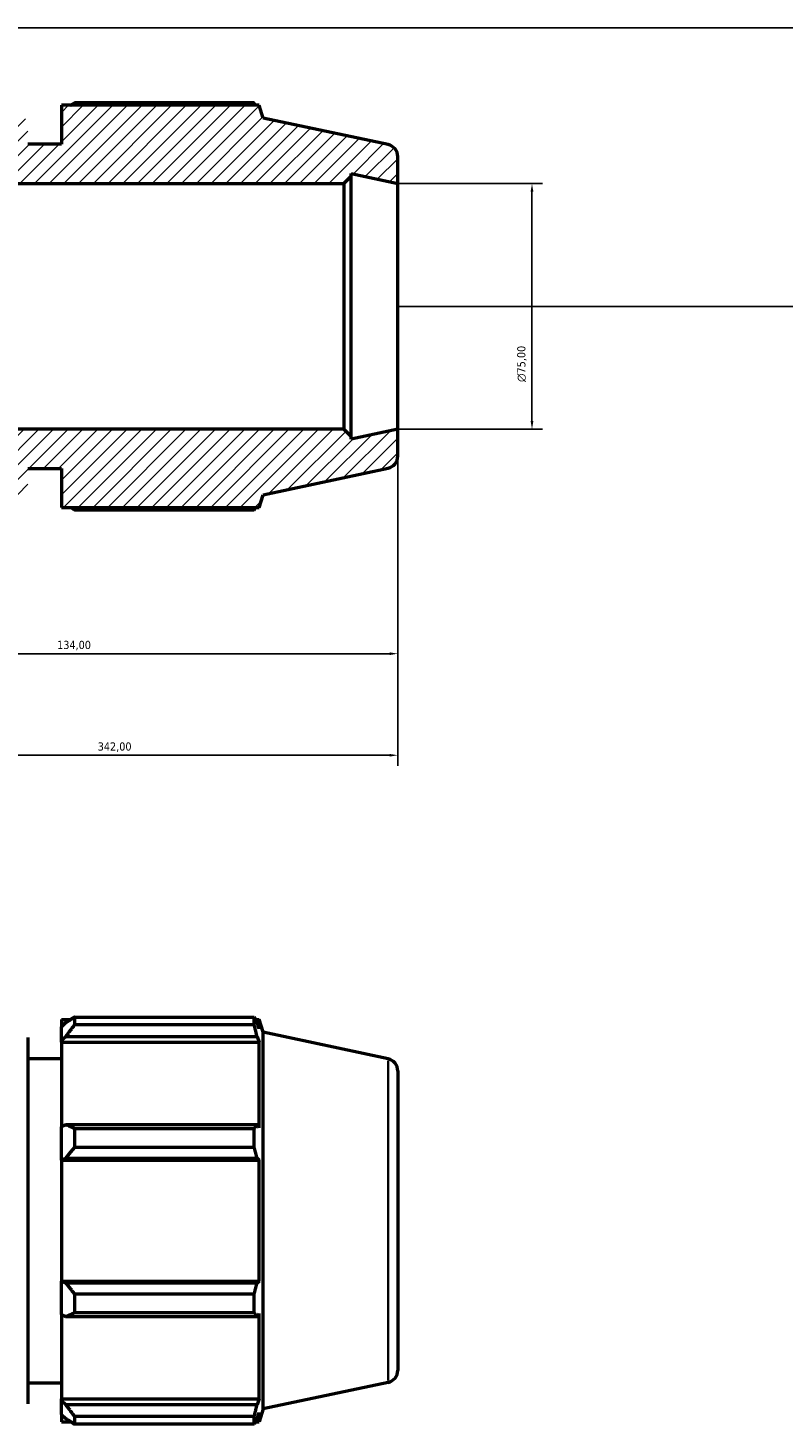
# Model space of a CAD drawing. Header units: millimetres. Extents: x 0 to 1320, y -193 to 1083.
# Tile 7 of 10: x 618 to 848, y 600 to 1026. Entities that reach past the tile are written whole.
import ezdxf

# ---------------------------------------------------------------- set-up
doc = ezdxf.new("R2010")
doc.units = ezdxf.units.MM
for name, color, linetype, lineweight in [('Dimension (ISO)', 7, 'Continuous', 25), ('Hatch (ISO)', 7, 'Continuous', 18), ('Visible (ISO)', 7, 'Continuous', 50), ('Visible Narrow (ISO)', 7, 'Continuous', 35)]:
    doc.layers.add(name, color=color, linetype=linetype, lineweight=lineweight)
doc.styles.add('Note Text (ISO)', font='tahoma.ttf')
doc.dimstyles.new('Default (ISO)', dxfattribs={"dimtxt": 2.5, "dimasz": 2.5, "dimexe": 3.175, "dimexo": 0, "dimgap": 0.762, "dimtad": 1, "dimrnd": 1e-08, "dimzin": 0, "dimtxsty": 'Note Text (ISO)', "dimcen": 0.09, "dimdle": 10, "dimclrd": 256, "dimclre": 256, "dimclrt": 232, "dimazin": 0, "dimtfac": 1.40208, "dimtmove": 0, "dimatfit": 3, "dimfxl": 1, "dimtolj": 1, "dimtzin": 0, "dimlwd": -1, "dimlwe": -1, "dimarcsym": 0})

# ---------------------------------------------------------------- blocks, each defined once
blk = doc.blocks.new('*D9')
at = {"layer": 'Defpoints', "color": 0, "transparency": 16777216}
for p in [(730.53, 978.88), (730.53, 903.88), (771.48, 903.88)]:
    blk.add_point(p, dxfattribs=at)
at = {"layer": 'Dimension (ISO)', "transparency": 16777216}
for p, q in [((730.53, 978.88), (774.65, 978.88)), ((771.48, 976.38), (771.48, 906.38)), ((730.53, 903.88), (774.65, 903.88))]:
    blk.add_line(p, q, dxfattribs=at)
for points in [[(771.06, 976.38), (771.9, 976.38), (771.48, 978.88)], [(771.06, 906.38), (771.9, 906.38), (771.48, 903.88)]]:
    blk.add_solid(points, dxfattribs=at)
at = {"layer": 'Dimension (ISO)', "color": 232, "true_color": 0xca0064, "transparency": 16777216, "insert": (766.96, 918.32), "char_height": 2.5, "attachment_point": 1, "rotation": 90, "style": 'Note Text (ISO)'}
blk.add_mtext('\\A1;\\fAIGDT|b0|i0;\\H2.5000;\\ln\\fTahoma|b0|i0;\\H2.5000;75,00', dxfattribs=at)
blk = doc.blocks.new('*D10')
at = {"layer": 'Defpoints', "color": 0, "transparency": 16777216}
for p in [(596.53, 907.63), (730.53, 903.88), (596.53, 835.38)]:
    blk.add_point(p, dxfattribs=at)
at = {"layer": 'Dimension (ISO)', "transparency": 16777216}
for p, q in [((596.53, 907.63), (596.53, 832.2)), ((730.53, 903.88), (730.53, 832.2)), ((728.03, 835.38), (599.03, 835.38))]:
    blk.add_line(p, q, dxfattribs=at)
for points in [[(599.03, 835.79), (599.03, 834.96), (596.53, 835.38)], [(728.03, 835.79), (728.03, 834.96), (730.53, 835.38)]]:
    blk.add_solid(points, dxfattribs=at)
at = {"layer": 'Dimension (ISO)', "color": 232, "true_color": 0xca0064, "transparency": 16777216, "insert": (626.58, 839.31), "char_height": 2.5, "attachment_point": 1, "style": 'Note Text (ISO)'}
blk.add_mtext('\\A1;134,00', dxfattribs=at)
blk = doc.blocks.new('*D12')
at = {"layer": 'Defpoints', "color": 0, "transparency": 16777216}
for p in [(388.53, 903.88), (730.53, 903.88), (730.53, 804.38)]:
    blk.add_point(p, dxfattribs=at)
at = {"layer": 'Dimension (ISO)', "transparency": 16777216}
for p, q in [((388.53, 903.88), (388.53, 801.2)), ((730.53, 903.88), (730.53, 801.2)), ((391.03, 804.38), (728.03, 804.38))]:
    blk.add_line(p, q, dxfattribs=at)
for points in [[(391.03, 804.79), (391.03, 803.96), (388.53, 804.38)], [(728.03, 804.79), (728.03, 803.96), (730.53, 804.38)]]:
    blk.add_solid(points, dxfattribs=at)
at = {"layer": 'Dimension (ISO)', "color": 232, "true_color": 0xca0064, "transparency": 16777216, "insert": (638.97, 808.31), "char_height": 2.5, "attachment_point": 1, "style": 'Note Text (ISO)'}
blk.add_mtext('\\A1;342,00', dxfattribs=at)
blk = doc.blocks.new('*D14')
at = {"layer": 'Defpoints', "color": 0, "transparency": 16777216}
for p in [(595.64, 1026.38), (730.53, 941.38), (915.03, 941.38)]:
    blk.add_point(p, dxfattribs=at)
at = {"layer": 'Dimension (ISO)', "transparency": 16777216}
for p, q in [((595.64, 1026.38), (918.21, 1026.38)), ((915.03, 1023.88), (915.03, 943.88)), ((730.53, 941.38), (918.21, 941.38))]:
    blk.add_line(p, q, dxfattribs=at)
for points in [[(914.61, 1023.88), (915.45, 1023.88), (915.03, 1026.38)], [(914.61, 943.88), (915.45, 943.88), (915.03, 941.38)]]:
    blk.add_solid(points, dxfattribs=at)
at = {"layer": 'Dimension (ISO)', "color": 232, "true_color": 0xca0064, "transparency": 16777216, "insert": (911.09, 952.23), "char_height": 2.5, "attachment_point": 1, "rotation": 90, "style": 'Note Text (ISO)'}
blk.add_mtext('\\A1;85,00', dxfattribs=at)

msp = doc.modelspace()

# ---------------------------------------------------------------- hatches: boundary and pattern name
at = {"layer": 'Hatch (ISO)'}
h = msp.add_hatch(dxfattribs=at)
h.set_pattern_fill('ANSI31', color=256, scale=25.4, style=0)
h.set_pattern_definition([(45, (0, 0), (-2.245064, 2.245064), [])])
edge = h.paths.add_edge_path()
edge.add_ellipse((726.781, 895.664), major_axis=(0.78, -3.668), ratio=1, start_angle=0, end_angle=78)
edge.add_line((730.531, 895.664), (730.531, 903.878))
edge.add_line((730.531, 903.878), (716.281, 900.849))
edge.add_line((716.281, 900.849), (716.281, 901.628))
edge.add_line((716.281, 901.628), (714.031, 903.878))
edge.add_line((714.031, 903.878), (596.531, 903.878))
edge.add_line((596.531, 903.878), (596.531, 907.628))
edge.add_line((596.531, 907.628), (522.531, 907.628))
edge.add_line((522.531, 907.628), (522.531, 903.878))
edge.add_line((522.531, 903.878), (405.031, 903.878))
edge.add_line((405.031, 903.878), (402.781, 901.628))
edge.add_line((402.781, 901.628), (402.781, 900.849))
edge.add_line((402.781, 900.849), (388.531, 903.878))
edge.add_line((388.531, 903.878), (388.531, 895.664))
edge.add_ellipse((392.281, 895.664), major_axis=(-3.75, 0), ratio=1, start_angle=0, end_angle=78)
edge.add_line((391.502, 891.996), (429.571, 883.904))
edge.add_line((429.571, 883.904), (430.841, 879.998))
edge.add_line((430.841, 879.998), (491.131, 879.998))
edge.add_line((491.131, 879.998), (491.131, 891.878))
edge.add_line((491.131, 891.878), (501.391, 891.878))
edge.add_line((501.391, 891.878), (501.391, 885.458))
edge.add_ellipse((502.891, 885.458), major_axis=(-1.5, 0), ratio=1, start_angle=0, end_angle=90)
edge.add_line((502.891, 883.958), (505.591, 883.958))
edge.add_ellipse((505.591, 885.458), major_axis=(0, -1.5), ratio=1, start_angle=0, end_angle=90)
edge.add_line((507.091, 885.458), (507.091, 891.878))
edge.add_line((507.091, 891.878), (611.971, 891.878))
edge.add_line((611.971, 891.878), (611.971, 885.458))
edge.add_ellipse((613.471, 885.458), major_axis=(-1.5, 0), ratio=1, start_angle=0, end_angle=90)
edge.add_line((613.471, 883.958), (616.171, 883.958))
edge.add_ellipse((616.171, 885.458), major_axis=(0, -1.5), ratio=1, start_angle=0, end_angle=90)
edge.add_line((617.671, 885.458), (617.671, 891.878))
edge.add_line((617.671, 891.878), (627.931, 891.878))
edge.add_line((627.931, 891.878), (627.931, 879.998))
edge.add_line((627.931, 879.998), (688.222, 879.998))
edge.add_line((688.222, 879.998), (689.491, 883.904))
edge.add_line((689.491, 883.904), (727.561, 891.996))
edge = h.paths.add_edge_path()
edge.add_line((604.672, 1024.211), (602.506, 1026.378))
edge.add_line((602.506, 1026.378), (595.644, 1026.378))
edge.add_line((595.644, 1026.378), (595.644, 991.378))
edge.add_line((595.644, 991.378), (593.281, 991.378))
edge.add_line((593.281, 991.378), (593.281, 975.128))
edge.add_line((593.281, 975.128), (596.531, 975.128))
edge.add_line((596.531, 975.128), (596.531, 978.878))
edge.add_line((596.531, 978.878), (714.031, 978.878))
edge.add_line((714.031, 978.878), (716.281, 981.128))
edge.add_line((716.281, 981.128), (716.281, 981.907))
edge.add_line((716.281, 981.907), (730.531, 978.878))
edge.add_line((730.531, 978.878), (730.531, 987.091))
edge.add_ellipse((726.781, 987.091), major_axis=(3.75, 0), ratio=1, start_angle=0, end_angle=78)
edge.add_line((727.561, 990.759), (689.491, 998.851))
edge.add_line((689.491, 998.851), (688.222, 1002.758))
edge.add_line((688.222, 1002.758), (627.931, 1002.758))
edge.add_line((627.931, 1002.758), (627.931, 990.878))
edge.add_line((627.931, 990.878), (617.671, 990.878))
edge.add_line((617.671, 990.878), (617.671, 997.298))
edge.add_ellipse((616.171, 997.298), major_axis=(1.5, 0), ratio=1, start_angle=0, end_angle=90)
edge.add_line((616.171, 998.798), (613.471, 998.798))
edge.add_ellipse((613.471, 997.298), major_axis=(0, 1.5), ratio=1, start_angle=0, end_angle=90)
edge.add_line((611.971, 997.298), (611.971, 990.878))
edge.add_line((611.971, 990.878), (604.172, 990.878))
edge.add_line((604.172, 990.878), (604.672, 991.378))
edge.add_line((604.672, 991.378), (604.672, 1015.878))
edge.add_line((604.672, 1015.878), (604.372, 1015.878))
edge.add_line((604.372, 1015.878), (604.672, 1016.178))
edge.add_line((604.672, 1016.178), (604.672, 1024.211))
edge = h.paths.add_edge_path()
edge.add_line((516.557, 1026.378), (514.39, 1024.211))
edge.add_line((514.39, 1024.211), (514.39, 1016.178))
edge.add_line((514.39, 1016.178), (514.69, 1015.878))
edge.add_line((514.69, 1015.878), (514.39, 1015.878))
edge.add_line((514.39, 1015.878), (514.39, 991.378))
edge.add_line((514.39, 991.378), (514.89, 990.878))
edge.add_line((514.89, 990.878), (507.091, 990.878))
edge.add_line((507.091, 990.878), (507.091, 997.298))
edge.add_ellipse((505.591, 997.298), major_axis=(1.5, 0), ratio=1, start_angle=0, end_angle=90)
edge.add_line((505.591, 998.798), (502.891, 998.798))
edge.add_ellipse((502.891, 997.298), major_axis=(0, 1.5), ratio=1, start_angle=0, end_angle=90)
edge.add_line((501.391, 997.298), (501.391, 990.878))
edge.add_line((501.391, 990.878), (491.131, 990.878))
edge.add_line((491.131, 990.878), (491.131, 1002.758))
edge.add_line((491.131, 1002.758), (430.841, 1002.758))
edge.add_line((430.841, 1002.758), (429.571, 998.851))
edge.add_line((429.571, 998.851), (391.502, 990.759))
edge.add_ellipse((392.281, 987.091), major_axis=(-0.78, 3.668), ratio=1, start_angle=0, end_angle=78)
edge.add_line((388.531, 987.091), (388.531, 978.878))
edge.add_line((388.531, 978.878), (402.781, 981.907))
edge.add_line((402.781, 981.907), (402.781, 981.128))
edge.add_line((402.781, 981.128), (405.031, 978.878))
edge.add_line((405.031, 978.878), (522.531, 978.878))
edge.add_line((522.531, 978.878), (522.531, 975.128))
edge.add_line((522.531, 975.128), (525.781, 975.128))
edge.add_line((525.781, 975.128), (525.781, 991.378))
edge.add_line((525.781, 991.378), (523.418, 991.378))
edge.add_line((523.418, 991.378), (523.418, 1026.378))
edge.add_line((523.418, 1026.378), (516.557, 1026.378))

# ---------------------------------------------------------------- linework, layer by layer
at = {"layer": 'Visible (ISO)'}
for p, q in [((688.222, 1002.758), (627.931, 1002.758)), ((627.931, 1002.758), (627.931, 990.878)), ((686.721, 1003.479), (631.891, 1003.479)), ((689.491, 998.851), (688.222, 1002.758)), ((727.561, 990.759), (689.491, 998.851)), ((627.931, 990.878), (617.671, 990.878)), ((730.531, 978.878), (730.531, 987.091)), ((714.031, 978.878), (716.281, 981.128)), ((716.281, 981.128), (716.281, 981.907)), ((716.281, 981.907), (730.531, 978.878)), ((716.281, 901.628), (716.281, 981.128)), ((596.531, 978.878), (714.031, 978.878)), ((714.031, 978.878), (714.031, 903.878)), ((730.531, 903.878), (730.531, 978.878)), ((714.031, 903.878), (596.531, 903.878)), ((716.281, 901.628), (714.031, 903.878)), ((730.531, 903.878), (716.281, 900.849)), ((730.531, 895.664), (730.531, 903.878)), ((716.281, 900.849), (716.281, 901.628)), ((617.671, 891.878), (627.931, 891.878)), ((627.931, 891.878), (627.931, 879.998)), ((689.491, 883.904), (727.561, 891.996)), ((688.222, 879.998), (689.491, 883.904)), ((627.931, 879.998), (688.222, 879.998)), ((631.891, 879.276), (686.721, 879.276)), ((631.891, 724.445), (631.891, 722.059)), ((631.891, 724.445), (686.721, 724.445)), ((686.721, 722.059), (686.721, 724.445)), ((627.931, 723.724), (627.931, 721.512)), ((627.931, 723.724), (630.741, 723.724)), ((629.251, 722.771), (627.931, 721.512)), ((627.931, 717.374), (627.931, 721.512)), ((686.721, 722.059), (631.891, 722.059)), ((687.094, 723.724), (688.222, 723.724)), ((688.222, 720.883), (687.579, 722.771)), ((688.222, 720.883), (688.222, 723.724)), ((689.491, 719.817), (688.222, 723.724)), ((617.671, 718.264), (617.671, 606.424)), ((627.931, 717.374), (629.251, 718.545)), ((627.931, 716.789), (627.931, 717.374)), ((627.931, 716.789), (627.931, 690.991)), ((627.931, 716.789), (688.222, 716.789)), ((629.251, 718.545), (687.579, 718.545)), ((687.579, 718.545), (688.222, 716.789)), ((688.222, 690.686), (688.222, 716.789)), ((689.491, 604.871), (689.491, 719.817)), ((727.561, 711.725), (689.491, 719.817)), ((617.671, 711.844), (627.931, 711.844)), ((730.531, 708.057), (730.531, 616.631)), ((629.251, 691.6), (627.931, 690.991)), ((627.931, 681), (627.931, 690.991)), ((687.579, 691.6), (629.251, 691.6)), ((631.891, 690.454), (631.891, 684.692)), ((631.891, 690.454), (686.721, 690.454)), ((686.721, 684.692), (686.721, 690.454)), ((688.222, 690.686), (687.579, 691.6)), ((686.721, 684.692), (631.891, 684.692)), ((627.931, 681), (629.251, 681.397)), ((627.931, 680.801), (627.931, 681)), ((627.931, 680.801), (627.931, 643.887)), ((627.931, 680.801), (688.222, 680.801)), ((629.251, 681.397), (687.579, 681.397)), ((687.579, 681.397), (688.222, 680.801)), ((688.222, 643.887), (688.222, 680.801)), ((627.931, 643.688), (627.931, 643.887)), ((627.931, 643.887), (688.222, 643.887)), ((627.931, 633.697), (627.931, 643.688)), ((629.251, 643.291), (627.931, 643.688)), ((688.222, 643.887), (687.579, 643.291)), ((687.579, 643.291), (629.251, 643.291)), ((631.891, 639.996), (631.891, 634.234)), ((631.891, 639.996), (686.721, 639.996)), ((686.721, 634.234), (686.721, 639.996)), ((627.931, 633.697), (629.251, 633.087)), ((627.931, 633.697), (627.931, 607.899)), ((629.251, 633.087), (687.579, 633.087)), ((686.721, 634.234), (631.891, 634.234)), ((687.579, 633.087), (688.222, 634.002)), ((688.222, 607.899), (688.222, 634.002)), ((617.671, 612.844), (627.931, 612.844)), ((727.561, 612.962), (689.491, 604.871)), ((627.931, 607.314), (627.931, 607.899)), ((627.931, 607.899), (688.222, 607.899)), ((627.931, 603.175), (627.931, 607.314)), ((629.251, 606.143), (627.931, 607.314)), ((687.579, 606.143), (629.251, 606.143)), ((688.222, 607.899), (687.579, 606.143)), ((627.931, 603.175), (629.251, 601.916)), ((627.931, 603.175), (627.931, 600.964)), ((627.931, 600.964), (630.741, 600.964)), ((631.891, 602.629), (631.891, 600.243)), ((631.891, 602.629), (686.721, 602.629)), ((686.721, 600.243), (686.721, 602.629)), ((687.094, 600.964), (688.222, 600.964)), ((687.579, 601.916), (688.222, 603.805)), ((689.491, 604.871), (688.222, 600.964)), ((688.222, 600.964), (688.222, 603.805)), ((686.721, 600.243), (631.891, 600.243))]:
    msp.add_line(p, q, dxfattribs=at)
for centre, start, end in [((726.781, 987.091), 0, 78), ((726.781, 895.664), 282, 0), ((726.781, 708.057), 0, 78), ((726.781, 616.631), 282, 0)]:
    msp.add_arc(centre, 3.75, start, end, dxfattribs=at)
for points, weights in [([(630.741, 1002.758), (631.306, 1003.115), (631.891, 1003.479)], [1.01172228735, 1.01380785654, 1.01574721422]), ([(687.094, 1002.758), (686.911, 1003.115), (686.721, 1003.479)], [1.00109925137, 1.00062360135, 1]), ([(631.891, 879.276), (631.306, 879.64), (630.741, 879.998)], [1.01574721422, 1.01380785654, 1.01172228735]), ([(686.721, 879.276), (686.911, 879.64), (687.094, 879.998)], [1, 1.00062360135, 1.00109925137]), ([(631.891, 724.445), (630.518, 723.591), (629.251, 722.771)], [1.01574721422, 1.01120659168, 1.00586448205]), ([(686.721, 724.445), (687.167, 723.591), (687.579, 722.771)], [1, 1.00146502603, 1.0021134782]), ([(629.251, 718.545), (630.518, 720.266), (631.891, 722.059)], [1.00586448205, 1.01120659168, 1.01574721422]), ([(687.579, 718.545), (687.167, 720.266), (686.721, 722.059)], [1.0021134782, 1.00146502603, 1]), ([(631.891, 690.454), (630.518, 691.039), (629.251, 691.6)], [1.01574721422, 1.01120659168, 1.00586448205]), ([(686.721, 690.454), (687.167, 691.039), (687.579, 691.6)], [1, 1.00146502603, 1.0021134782]), ([(629.251, 681.397), (630.518, 683.011), (631.891, 684.692)], [1.00586448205, 1.01120659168, 1.01574721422]), ([(687.579, 681.397), (687.167, 683.011), (686.721, 684.692)], [1.0021134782, 1.00146502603, 1]), ([(631.891, 639.996), (630.518, 641.677), (629.251, 643.291)], [1.01574721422, 1.01120659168, 1.00586448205]), ([(686.721, 639.996), (687.167, 641.677), (687.579, 643.291)], [1, 1.00146502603, 1.0021134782]), ([(629.251, 633.087), (630.518, 633.649), (631.891, 634.234)], [1.00586448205, 1.01120659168, 1.01574721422]), ([(687.579, 633.087), (687.167, 633.649), (686.721, 634.234)], [1.0021134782, 1.00146502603, 1]), ([(631.891, 602.629), (630.518, 604.422), (629.251, 606.143)], [1.01574721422, 1.01120659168, 1.00586448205]), ([(686.721, 602.629), (687.167, 604.422), (687.579, 606.143)], [1, 1.00146502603, 1.0021134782]), ([(629.251, 601.916), (630.518, 601.097), (631.891, 600.243)], [1.00586448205, 1.01120659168, 1.01574721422]), ([(687.579, 601.916), (687.167, 601.097), (686.721, 600.243)], [1.0021134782, 1.00146502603, 1])]:
    msp.add_rational_spline(points, weights, degree=2, dxfattribs=at)
at = {"layer": 'Visible Narrow (ISO)'}
msp.add_line((727.561, 613.57), (727.561, 711.117), dxfattribs=at)

# ---------------------------------------------------------------- dimensions: what is measured, and where the dimension line sits
at = {"layer": 'Dimension (ISO)'}
for base, p1, p2, angle, picture, middle in [((915.031, 941.378), (595.644, 1026.378), (730.531, 941.378), 90, '*D14', (915.031, 956.378)), ((730.531, 804.378), (388.531, 903.878), (730.531, 903.878), 180, '*D12', (644.031, 804.378)), ((596.531, 835.378), (730.531, 903.878), (596.531, 907.628), 180, '*D10', (631.531, 835.378))]:
    dim = msp.add_linear_dim(base=base, p1=p1, p2=p2, angle=angle, dimstyle='Default (ISO)', override={"dimdec": 2, "dimtp": 0, "dimtm": 0, "dimtdec": 2, "dimtofl": 0, "dimatfit": 1}, dxfattribs=at)
    dim.commit()
    dim.dimension.update_dxf_attribs({"geometry": picture, "text_midpoint": middle, "dimtype": 160})
dim = msp.add_linear_dim(base=(771.48, 903.878), p1=(730.531, 978.878), p2=(730.531, 903.878), angle=90, text='\\fAIGDT|b0|i0;\\H2.5000;\\ln\\fTahoma|b0|i0;\\H2.5000;<>', dimstyle='Default (ISO)', override={"dimdec": 2, "dimtp": 0, "dimtm": 0, "dimtdec": 2, "dimtofl": 0, "dimatfit": 1}, dxfattribs=at)
dim.commit()
dim.dimension.update_dxf_attribs({"geometry": '*D9', "text_midpoint": (771.48, 923.878), "dimtype": 160})

doc.saveas('drawing.dxf')
